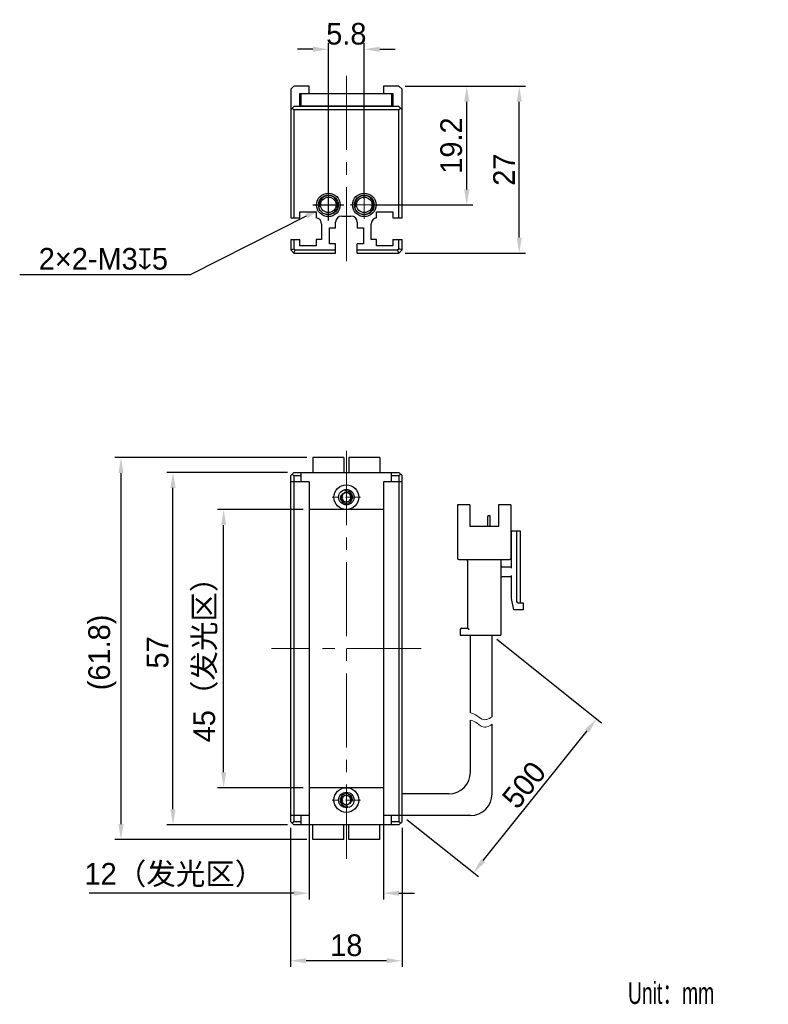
# Model space of a CAD drawing. Header units: millimetres. Extents: x 68 to 189, y 73 to 232.
import ezdxf

# ---------------------------------------------------------------- set-up
doc = ezdxf.new("R2010")
doc.units = ezdxf.units.MM
doc.header["$PDSIZE"] = -5
doc.linetypes.add('点画线', pattern=[18, 12, -2, 2, -2])
for name, color, linetype, lineweight in [('中心线层', 1, '点画线', 18), ('标注', 3, 'Continuous', 25), ('粗实线', 7, 'Continuous', 30), ('粗实线层', 7, 'Continuous', 35), ('细实线', 7, 'Continuous', 15)]:
    doc.layers.add(name, color=color, linetype=linetype, lineweight=lineweight)
doc.styles.add('标准', font='兰亭黑 GBK.TTF', dxfattribs={"width": 0.667})
doc.dimstyles.new('CST Standard', dxfattribs={"dimtxt": 3.5, "dimasz": 2.5, "dimexe": 1, "dimexo": 1, "dimgap": 0.6, "dimtad": 1, "dimtoh": 1, "dimdsep": 46, "dimtxsty": 'Standard', "dimcen": -2.5, "dimdle": 5, "dimadec": 0, "dimazin": 2, "dimtfac": 1, "dimtofl": 0, "dimtmove": 0, "dimatfit": 0, "dimfxl": 1, "dimtolj": 1, "dimarcsym": 0})

# ---------------------------------------------------------------- blocks, each defined once
blk = doc.blocks.new('*X1')
at = {"layer": 'Defpoints', "color": 0}
for p in [(129.63, 221.05), (140.6, 221.05), (124.03, 201.85)]:
    blk.add_point(p, dxfattribs=at)
at = {"layer": '标注', "color": 0, "linetype": 'Continuous', "lineweight": -2, "ltscale": 3}
for p, q in [((130.63, 221.05), (141.6, 221.05)), ((125.03, 201.85), (141.6, 201.85))]:
    blk.add_line(p, q, dxfattribs=at)
at = {"layer": '标注', "color": 9, "linetype": 'Continuous', "lineweight": -2, "ltscale": 3}
blk.add_line((140.6, 204.35), (140.6, 218.55), dxfattribs=at)
at = {"layer": '标注', "color": 9}
for points in [[(141.02, 218.55), (140.18, 218.55), (140.6, 221.05)], [(140.18, 204.35), (141.02, 204.35), (140.6, 201.85)]]:
    blk.add_solid(points, dxfattribs=at)
at = {"layer": '标注', "color": 7, "insert": (138.1, 211.45), "char_height": 3.5, "attachment_point": 5, "rotation": 90}
blk.add_mtext('\\A1;\\A1;{\\fFZLanTingHei-R-GBK|b0|i0|c134|p2;19.2}', dxfattribs=at)
blk = doc.blocks.new('*X2')
at = {"layer": 'Defpoints', "color": 0}
for p in [(124.03, 227.03), (118.23, 201.85), (124.03, 201.85)]:
    blk.add_point(p, dxfattribs=at)
at = {"layer": '标注', "color": 0, "linetype": 'Continuous', "lineweight": -2, "ltscale": 3}
for p, q in [((118.23, 202.85), (118.23, 228.03)), ((124.03, 202.85), (124.03, 228.03))]:
    blk.add_line(p, q, dxfattribs=at)
at = {"layer": '标注', "color": 9, "linetype": 'Continuous', "lineweight": -2, "ltscale": 3}
for p, q in [((115.73, 227.03), (113.23, 227.03)), ((126.53, 227.03), (129.03, 227.03))]:
    blk.add_line(p, q, dxfattribs=at)
at = {"layer": '标注', "color": 9}
for points in [[(115.73, 226.61), (115.73, 227.45), (118.23, 227.03)], [(126.53, 227.45), (126.53, 226.61), (124.03, 227.03)]]:
    blk.add_solid(points, dxfattribs=at)
at = {"layer": '标注', "color": 7, "insert": (121.13, 229.52), "char_height": 3.5, "attachment_point": 5}
blk.add_mtext('\\A1;\\A1;{\\fFZLanTingHei-R-GBK|b0|i0|c134|p2;5.8}', dxfattribs=at)
blk = doc.blocks.new('*X3')
at = {"layer": 'Defpoints', "color": 0}
for p in [(101.3, 152.56), (115.13, 152.56), (115.13, 107.56)]:
    blk.add_point(p, dxfattribs=at)
at = {"layer": '标注', "color": 0, "linetype": 'Continuous', "lineweight": -2, "ltscale": 3}
for p, q in [((114.13, 152.56), (100.3, 152.56)), ((114.13, 107.56), (100.3, 107.56))]:
    blk.add_line(p, q, dxfattribs=at)
at = {"layer": '标注', "color": 9, "linetype": 'Continuous', "lineweight": -2, "ltscale": 3}
blk.add_line((101.3, 110.06), (101.3, 150.06), dxfattribs=at)
at = {"layer": '标注', "color": 9}
for points in [[(101.72, 150.06), (100.89, 150.06), (101.3, 152.56)], [(100.89, 110.06), (101.72, 110.06), (101.3, 107.56)]]:
    blk.add_solid(points, dxfattribs=at)
at = {"layer": '标注', "color": 7, "insert": (98.38, 129.44), "char_height": 3.5, "attachment_point": 5, "rotation": 90}
blk.add_mtext('\\A1;\\A1;{\\fFZLanTingHei-R-GBK|b0|i0|c134|p2;45（发光区）}', dxfattribs=at)
blk = doc.blocks.new('*X4')
at = {"layer": 'Defpoints', "color": 0}
for p in [(93.11, 158.56), (112.63, 158.56), (112.63, 101.56)]:
    blk.add_point(p, dxfattribs=at)
at = {"layer": '标注', "color": 0, "linetype": 'Continuous', "lineweight": -2, "ltscale": 3}
for p, q in [((111.63, 158.56), (92.11, 158.56)), ((111.63, 101.56), (92.11, 101.56))]:
    blk.add_line(p, q, dxfattribs=at)
at = {"layer": '标注', "color": 9, "linetype": 'Continuous', "lineweight": -2, "ltscale": 3}
blk.add_line((93.11, 104.06), (93.11, 156.06), dxfattribs=at)
at = {"layer": '标注', "color": 9}
for points in [[(93.53, 156.06), (92.69, 156.06), (93.11, 158.56)], [(92.69, 104.06), (93.53, 104.06), (93.11, 101.56)]]:
    blk.add_solid(points, dxfattribs=at)
at = {"layer": '标注', "color": 7, "insert": (90.65, 129.44), "char_height": 3.5, "attachment_point": 5, "rotation": 90}
blk.add_mtext('\\A1;\\A1;{\\fFZLanTingHei-R-GBK|b0|i0|c134|p2;57}', dxfattribs=at)
blk = doc.blocks.new('*X5')
at = {"layer": 'Defpoints', "color": 0}
for p in [(115.13, 107.56), (127.13, 107.56), (115.13, 90.49)]:
    blk.add_point(p, dxfattribs=at)
at = {"layer": '标注', "color": 0, "linetype": 'Continuous', "lineweight": -2, "ltscale": 3}
for p, q in [((115.13, 106.56), (115.13, 89.49)), ((127.13, 106.56), (127.13, 89.49))]:
    blk.add_line(p, q, dxfattribs=at)
at = {"layer": '标注', "color": 9, "linetype": 'Continuous', "lineweight": -2, "ltscale": 3}
for p, q in [((112.63, 90.49), (79.56, 90.49)), ((129.63, 90.49), (132.13, 90.49))]:
    blk.add_line(p, q, dxfattribs=at)
at = {"layer": '标注', "color": 9}
for points in [[(112.63, 90.07), (112.63, 90.9), (115.13, 90.49)], [(129.63, 90.9), (129.63, 90.07), (127.13, 90.49)]]:
    blk.add_solid(points, dxfattribs=at)
at = {"layer": '标注', "color": 7, "insert": (93.35, 93.41), "char_height": 3.5, "attachment_point": 5}
blk.add_mtext('\\A1;\\A1;{\\fFZLanTingHei-R-GBK|b0|i0|c134|p2;12（发光区）}', dxfattribs=at)
blk = doc.blocks.new('*X6')
at = {"layer": 'Defpoints', "color": 0}
for p in [(112.13, 102.06), (130.13, 102.06), (112.13, 79.56)]:
    blk.add_point(p, dxfattribs=at)
at = {"layer": '标注', "color": 0, "linetype": 'Continuous', "lineweight": -2, "ltscale": 3}
for p, q in [((112.13, 101.06), (112.13, 78.56)), ((130.13, 101.06), (130.13, 78.56))]:
    blk.add_line(p, q, dxfattribs=at)
at = {"layer": '标注', "color": 9, "linetype": 'Continuous', "lineweight": -2, "ltscale": 3}
blk.add_line((127.63, 79.56), (114.63, 79.56), dxfattribs=at)
at = {"layer": '标注', "color": 9}
for points in [[(114.63, 79.98), (114.63, 79.15), (112.13, 79.56)], [(127.63, 79.15), (127.63, 79.98), (130.13, 79.56)]]:
    blk.add_solid(points, dxfattribs=at)
at = {"layer": '标注', "color": 7, "insert": (121.13, 82.05), "char_height": 3.5, "attachment_point": 5}
blk.add_mtext('\\A1;\\A1;{\\fFZLanTingHei-R-GBK|b0|i0|c134|p2;18}', dxfattribs=at)
blk = doc.blocks.new('*X7')
at = {"layer": 'Defpoints', "color": 0}
for p in [(84.71, 160.96), (115.73, 160.96), (115.73, 99.16)]:
    blk.add_point(p, dxfattribs=at)
at = {"layer": '标注', "color": 0, "linetype": 'Continuous', "lineweight": -2, "ltscale": 3}
for p, q in [((114.73, 160.96), (83.71, 160.96)), ((114.73, 99.16), (83.71, 99.16))]:
    blk.add_line(p, q, dxfattribs=at)
at = {"layer": '标注', "color": 9, "linetype": 'Continuous', "lineweight": -2, "ltscale": 3}
blk.add_line((84.71, 101.66), (84.71, 158.46), dxfattribs=at)
at = {"layer": '标注', "color": 9}
for points in [[(85.12, 158.46), (84.29, 158.46), (84.71, 160.96)], [(84.29, 101.66), (85.12, 101.66), (84.71, 99.16)]]:
    blk.add_solid(points, dxfattribs=at)
at = {"layer": '标注', "color": 7, "insert": (81.7, 129.44), "char_height": 3.5, "attachment_point": 5, "rotation": 90}
blk.add_mtext('\\A1;\\A1;{\\fFZLanTingHei-R-GBK|b0|i0|c134|p2;(61.8)}', dxfattribs=at)
blk = doc.blocks.new('*X8')
at = {"layer": 'Defpoints', "color": 0}
for p in [(119.57, 202.53), (116.9, 201.18)]:
    blk.add_point(p, dxfattribs=at)
at = {"layer": '标注', "color": 0, "linetype": 'Continuous', "ltscale": 3}
for p, q in [((118.23, 199.35), (118.23, 204.35)), ((115.73, 201.85), (120.73, 201.85))]:
    blk.add_line(p, q, dxfattribs=at)
at = {"layer": '标注', "color": 9, "linetype": 'Continuous', "lineweight": -2, "ltscale": 3}
for p in [(114.66, 200.05), (68.33, 190.61)]:
    blk.add_line(p, (95.99, 190.61), dxfattribs=at)
at = {"layer": '标注', "color": 9}
blk.add_solid([(114.85, 199.68), (114.48, 200.42), (116.9, 201.18)], dxfattribs=at)
at = {"layer": '标注', "color": 7, "insert": (81.86, 193.11), "char_height": 3.5, "attachment_point": 5}
blk.add_mtext('\\A1;\\A1;{\\fFZLanTingHei-R-GBK|b0|i0|c134|p2;2×2-M3\\fGDT|b1|i0|c0|p2;x\\fFZLanTingHei-R-GBK|b0|i0|c134|p2;5\\P}', dxfattribs=at)
blk = doc.blocks.new('*X9')
at = {"layer": 'Defpoints', "color": 0}
for p in [(144.69, 132.23), (161.6, 118.7), (130.13, 103.06)]:
    blk.add_point(p, dxfattribs=at)
at = {"layer": '标注', "color": 0, "linetype": 'Continuous', "lineweight": -2, "ltscale": 3}
for p, q in [((145.47, 131.6), (162.38, 118.07)), ((130.92, 102.44), (142.47, 93.19))]:
    blk.add_line(p, q, dxfattribs=at)
at = {"layer": '标注', "color": 9, "linetype": 'Continuous', "lineweight": -2, "ltscale": 3}
blk.add_line((143.26, 95.77), (160.04, 116.75), dxfattribs=at)
at = {"layer": '标注', "color": 9}
for points in [[(160.36, 116.49), (159.71, 117.01), (161.6, 118.7)], [(142.93, 96.03), (143.58, 95.51), (141.69, 93.81)]]:
    blk.add_solid(points, dxfattribs=at)
at = {"layer": '标注', "color": 7, "insert": (149.87, 108.01), "char_height": 3.5, "attachment_point": 5, "rotation": 51.3402}
blk.add_mtext('\\A1;{\\fFZLanTingHei-R-GBK|b0|i0|c134|p2;500}', dxfattribs=at)
blk = doc.blocks.new('*X10')
at = {"layer": 'Defpoints', "color": 0}
for p in [(129.63, 221.05), (149.09, 221.05), (129.63, 194.05)]:
    blk.add_point(p, dxfattribs=at)
at = {"layer": '标注', "color": 0, "linetype": 'Continuous', "lineweight": -2, "ltscale": 3}
for p, q in [((130.63, 221.05), (150.09, 221.05)), ((130.63, 194.05), (150.09, 194.05))]:
    blk.add_line(p, q, dxfattribs=at)
at = {"layer": '标注', "color": 9, "linetype": 'Continuous', "lineweight": -2, "ltscale": 3}
blk.add_line((149.09, 196.55), (149.09, 218.55), dxfattribs=at)
at = {"layer": '标注', "color": 9}
for points in [[(149.5, 218.55), (148.67, 218.55), (149.09, 221.05)], [(148.67, 196.55), (149.5, 196.55), (149.09, 194.05)]]:
    blk.add_solid(points, dxfattribs=at)
at = {"layer": '标注', "color": 7, "insert": (146.62, 207.55), "char_height": 3.5, "attachment_point": 5, "rotation": 90}
blk.add_mtext('\\A1;\\A1;{\\fFZLanTingHei-R-GBK|b0|i0|c134|p2;27}', dxfattribs=at)

msp = doc.modelspace()

# ---------------------------------------------------------------- linework, layer by layer
at = {"layer": '中心线层', "color": 0}
for p, q in [((121.134, 222.739), (121.134, 191.674)), ((118.234, 199.572), (118.234, 204.137)), ((124.034, 199.572), (124.034, 204.137)), ((120.517, 201.854), (115.952, 201.854)), ((120.517, 201.854), (116.784, 201.854)), ((126.317, 201.854), (121.752, 201.854)), ((126.317, 201.854), (122.584, 201.854)), ((121.134, 96.061), (121.134, 164.061)), ((133.254, 130.061), (109.014, 130.061))]:
    msp.add_line(p, q, dxfattribs=at)
at = {"layer": '中心线层', "color": 0, "ltscale": 0.2}
for p, q in [((121.134, 156.843), (121.134, 153.111)), ((123.417, 154.561), (118.852, 154.561)), ((121.134, 107.843), (121.134, 104.111)), ((123.417, 105.561), (118.852, 105.561))]:
    msp.add_line(p, q, dxfattribs=at)
at = {"layer": '中心线层', "color": 0, "ltscale": 0.05}
for p, q in [((121.134, 156.843), (121.134, 152.278)), ((121.134, 107.843), (121.134, 103.278))]:
    msp.add_line(p, q, dxfattribs=at)
at = {"layer": '粗实线', "color": 0, "ltscale": 3}
for p, q in [((112.634, 221.054), (112.134, 220.554)), ((112.134, 220.554), (112.134, 199.754)), ((115.134, 221.054), (112.634, 221.054)), ((113.634, 217.751), (113.634, 219.854)), ((113.634, 219.854), (128.634, 219.854)), ((113.834, 217.853), (113.834, 219.854)), ((115.134, 219.854), (115.134, 221.054)), ((127.134, 221.054), (127.134, 219.854)), ((129.634, 221.054), (127.134, 221.054)), ((128.434, 219.854), (128.434, 217.851)), ((128.634, 219.854), (128.634, 217.751)), ((130.134, 220.554), (129.634, 221.054)), ((130.134, 199.754), (130.134, 220.554)), ((112.634, 217.753), (112.134, 217.253)), ((112.384, 217.503), (112.634, 217.253)), ((129.634, 217.751), (112.634, 217.753)), ((112.634, 217.253), (112.634, 199.754)), ((129.634, 217.251), (112.634, 217.253)), ((128.434, 217.851), (113.834, 217.853)), ((130.134, 217.251), (129.634, 217.751)), ((129.884, 217.501), (129.634, 217.251)), ((129.634, 199.754), (129.634, 217.251)), ((113.634, 199.754), (113.634, 200.754)), ((113.634, 200.754), (116.234, 200.754)), ((116.234, 200.754), (116.234, 199.754)), ((126.034, 200.754), (128.634, 200.754)), ((126.034, 199.754), (126.034, 200.754)), ((128.634, 200.754), (128.634, 199.754)), ((112.134, 199.754), (113.634, 199.754)), ((120.384, 200.054), (121.884, 200.054)), ((128.634, 199.754), (130.134, 199.754)), ((117.134, 198.759), (117.134, 196.254)), ((118.384, 198.154), (119.384, 198.154)), ((118.384, 195.554), (118.384, 198.154)), ((119.384, 198.154), (119.384, 199.054)), ((122.884, 199.054), (122.884, 198.154)), ((122.884, 198.154), (123.884, 198.154)), ((123.884, 198.154), (123.884, 195.554)), ((125.134, 196.254), (125.134, 198.759)), ((112.134, 196.254), (113.634, 196.254)), ((112.134, 196.254), (112.134, 194.554)), ((112.634, 196.254), (112.634, 194.761)), ((113.634, 195.254), (113.634, 196.254)), ((117.134, 196.254), (116.234, 196.254)), ((116.234, 196.254), (116.234, 195.254)), ((126.034, 196.254), (125.134, 196.254)), ((126.034, 195.254), (126.034, 196.254)), ((128.634, 196.254), (130.134, 196.254)), ((128.634, 196.254), (128.634, 195.254)), ((129.634, 194.761), (129.634, 196.254)), ((130.134, 194.554), (130.134, 196.254)), ((112.134, 194.554), (112.634, 194.761)), ((112.134, 194.554), (112.634, 194.054)), ((112.634, 194.761), (112.841, 194.554)), ((112.634, 194.054), (112.841, 194.554)), ((112.841, 194.554), (119.384, 194.554)), ((116.234, 195.254), (113.634, 195.254)), ((119.384, 195.554), (118.384, 195.554)), ((119.384, 194.054), (119.384, 195.554)), ((123.884, 195.554), (122.884, 195.554)), ((122.884, 194.054), (122.884, 195.554)), ((122.884, 194.554), (129.427, 194.554)), ((128.634, 195.254), (126.034, 195.254)), ((129.427, 194.554), (129.634, 194.761)), ((129.634, 194.054), (129.427, 194.554)), ((130.134, 194.554), (129.634, 194.761)), ((129.634, 194.054), (130.134, 194.554)), ((112.634, 194.054), (119.384, 194.054)), ((122.884, 194.054), (129.634, 194.054)), ((115.734, 160.961), (115.734, 158.561)), ((120.734, 160.961), (115.734, 160.961)), ((120.734, 160.961), (120.734, 158.561)), ((121.534, 160.961), (121.534, 158.561)), ((126.534, 160.961), (121.534, 160.961)), ((126.534, 160.961), (126.534, 158.561)), ((112.134, 158.061), (112.634, 158.561)), ((112.384, 158.311), (112.634, 158.061)), ((112.634, 158.561), (129.634, 158.561)), ((112.634, 158.061), (113.834, 158.061)), ((113.834, 157.061), (113.834, 158.561)), ((128.434, 157.061), (128.434, 158.561)), ((128.434, 158.061), (129.634, 158.061)), ((130.134, 158.061), (129.634, 158.561)), ((129.634, 158.061), (129.884, 158.311)), ((129.634, 158.061), (129.634, 102.061)), ((130.134, 102.061), (130.134, 158.061)), ((115.134, 157.061), (112.134, 157.061)), ((127.134, 157.061), (127.134, 103.061)), ((130.134, 157.061), (127.134, 157.061)), ((141.073, 153.344), (139.09, 153.344)), ((139.09, 153.344), (139.09, 144.711)), ((141.073, 153.344), (141.073, 149.844)), ((147.723, 153.344), (145.74, 153.344)), ((145.74, 153.344), (145.74, 149.844)), ((147.723, 153.344), (147.723, 144.711)), ((127.134, 152.561), (115.134, 152.561)), ((143.989, 149.844), (143.989, 151.454)), ((144.281, 151.571), (144.106, 151.571)), ((144.398, 149.844), (144.398, 151.454)), ((145.74, 149.844), (141.073, 149.844)), ((147.723, 149.144), (149.24, 149.144)), ((147.84, 143.077), (147.84, 149.144)), ((148.656, 149.144), (148.656, 137.711)), ((149.24, 149.144), (149.24, 137.477)), ((147.84, 147.744), (147.723, 147.744)), ((139.323, 144.477), (147.49, 144.477)), ((140.723, 144.244), (140.723, 133.394)), ((146.09, 144.244), (146.09, 132.227)), ((146.323, 143.311), (147.84, 143.311)), ((147.84, 138.177), (147.84, 141.911)), ((147.84, 141.677), (146.323, 141.677)), ((148.19, 136.311), (147.84, 138.177)), ((148.89, 137.477), (149.706, 137.477)), ((149.706, 137.477), (149.706, 136.311)), ((149.706, 136.311), (148.19, 136.311)), ((139.556, 133.161), (139.556, 132.227)), ((139.79, 133.394), (140.723, 133.394)), ((141.19, 119.673), (141.19, 132.227)), ((144.69, 119.035), (144.69, 132.227)), ((141.19, 110.061), (141.19, 118.476)), ((144.69, 106.561), (144.69, 117.837)), ((127.134, 107.561), (115.134, 107.561)), ((137.69, 106.561), (130.134, 106.561)), ((115.134, 103.061), (112.134, 103.061)), ((112.634, 101.561), (112.134, 102.061)), ((112.634, 102.061), (112.384, 101.811)), ((113.834, 102.061), (112.634, 102.061)), ((113.834, 101.561), (113.834, 103.061)), ((130.134, 103.061), (127.134, 103.061)), ((128.434, 101.561), (128.434, 103.061)), ((129.634, 102.061), (128.434, 102.061)), ((130.134, 102.061), (129.634, 101.561)), ((129.884, 101.811), (129.634, 102.061)), ((141.19, 103.061), (130.134, 103.061)), ((129.634, 101.561), (112.634, 101.561)), ((115.734, 99.161), (115.734, 101.561)), ((120.734, 99.161), (120.734, 101.561)), ((121.534, 99.161), (121.534, 101.561)), ((126.534, 99.161), (126.534, 101.561)), ((120.734, 99.161), (115.734, 99.161)), ((126.534, 99.161), (121.534, 99.161))]:
    msp.add_line(p, q, dxfattribs=at)
at = {"layer": '粗实线', "color": 0, "linetype": 'Continuous'}
for p, q in [((112.134, 102.061), (112.134, 158.061)), ((112.634, 158.061), (112.634, 102.061)), ((115.134, 157.061), (115.134, 103.061))]:
    msp.add_line(p, q, dxfattribs=at)
at = {"layer": '粗实线', "color": 0}
msp.add_line((139.556, 132.227), (146.09, 132.227), dxfattribs=at)
at = {"layer": '粗实线', "color": 0, "ltscale": 3}
for centre, radius in [((118.234, 201.854), 1.9), ((118.234, 201.854), 1.6), ((118.234, 201.854), 1.25), ((124.034, 201.854), 1.9), ((124.034, 201.854), 1.6), ((124.034, 201.854), 1.25), ((121.135, 154.561), 2), ((121.134, 154.561), 1.25), ((121.134, 154.561), 0.8), ((121.134, 105.561), 2), ((121.134, 105.561), 1.25), ((121.134, 105.561), 0.8)]:
    msp.add_circle(centre, radius, dxfattribs=at)
for centre, radius, start, end in [((118.234, 201.854), 1.5, 255, 195), ((124.034, 201.854), 1.5, 255, 195), ((116.134, 198.759), 1, 0, 84.26083), ((120.384, 199.054), 1, 90, 180), ((121.884, 199.054), 1, 0, 90), ((126.134, 198.759), 1, 95.73917, 180), ((121.134, 154.561), 1, 165, 105), ((121.135, 154.561), 0.733, 25.93215, 154.21767), ((121.135, 154.561), 0.733, 205.78233, 334.06785), ((144.106, 151.454), 0.117, 90, 180), ((144.281, 151.454), 0.117, 0, 90), ((139.323, 144.711), 0.233, 180, 270), ((140.49, 144.244), 0.233, 0, 90), ((146.323, 144.244), 0.233, 90, 180), ((146.323, 143.544), 0.233, 180, 270), ((147.49, 144.711), 0.233, 270, 360), ((146.323, 141.444), 0.233, 90, 180), ((148.89, 137.711), 0.233, 180, 270), ((139.79, 133.161), 0.233, 90, 180), ((137.69, 110.061), 3.5, 270, 360), ((121.134, 105.561), 1, 345, 285), ((121.134, 105.561), 0.733, 25.78233, 154.06785), ((121.134, 105.561), 0.733, 205.93215, 334.21767), ((141.19, 106.561), 3.5, 270, 360)]:
    msp.add_arc(centre, radius, start, end, dxfattribs=at)
at = {"layer": '粗实线', "color": 0, "linetype": 'Continuous'}
for points, knots in [([(120.474, 154.88), (120.451, 154.831), (120.418, 154.725), (120.409, 154.615), (120.409, 154.561)], [0, 0, 0, 0, 438.5151705, 877.450419, 877.450419, 877.450419, 877.450419]), ([(120.409, 154.561), (120.409, 154.506), (120.418, 154.397), (120.451, 154.291), (120.474, 154.242)], [0, 0, 0, 0, 438.2274291, 876.0417357, 876.0417357, 876.0417357, 876.0417357]), ([(121.861, 154.561), (121.861, 154.616), (121.851, 154.726), (121.818, 154.832), (121.794, 154.882)], [0, 0, 0, 0, 440.4362946, 880.4481169, 880.4481169, 880.4481169, 880.4481169]), ([(121.794, 154.24), (121.818, 154.289), (121.851, 154.396), (121.861, 154.506), (121.861, 154.561)], [0, 0, 0, 0, 439.3079568, 879.0463014, 879.0463014, 879.0463014, 879.0463014]), ([(120.408, 105.561), (120.408, 105.506), (120.418, 105.396), (120.45, 105.289), (120.474, 105.24)], [0, 0, 0, 0, 354.5635268, 708.7853415, 708.7853415, 708.7853415, 708.7853415]), ([(121.86, 105.561), (121.86, 105.615), (121.85, 105.725), (121.818, 105.831), (121.794, 105.88)], [0, 0, 0, 0, 357.7551063, 715.1729523, 715.1729523, 715.1729523, 715.1729523])]:
    msp.add_open_spline(points, degree=3, knots=knots, dxfattribs=at)
at = {"layer": '粗实线', "color": 0, "ltscale": 3}
for points, knots in [([(140.723, 133.394), (140.726, 133.391), (140.737, 133.38), (140.759, 133.358), (140.79, 133.327), (140.828, 133.289), (140.87, 133.247), (140.913, 133.204), (140.942, 133.175), (140.956, 133.161)], [0, 0, 0, 0, 99.6962703, 353.253524, 705.7610077, 1121.5240237, 1575.6244796, 2047.1562609, 2515.3630919, 2515.3630919, 2515.3630919, 2515.3630919]), ([(120.474, 105.882), (120.45, 105.832), (120.418, 105.726), (120.408, 105.616), (120.408, 105.561)], [0, 0, 0, 0, 354.6536414, 709.6547353, 709.6547353, 709.6547353, 709.6547353]), ([(121.794, 105.242), (121.818, 105.291), (121.85, 105.397), (121.86, 105.506), (121.86, 105.561)], [0, 0, 0, 0, 356.9927488, 714.3274808, 714.3274808, 714.3274808, 714.3274808])]:
    msp.add_open_spline(points, degree=3, knots=knots, dxfattribs=at)
at = {"layer": '细实线', "color": 0, "ltscale": 3}
for points, knots in [([(141.19, 119.673), (141.468, 119.63), (142.108, 119.398), (143.21, 118.284), (144.131, 118.636), (144.69, 119.035)], [0, 0, 0, 0, 264.3060403, 622.7044869, 1148.5021686, 1148.5021686, 1148.5021686, 1148.5021686]), ([(141.19, 118.476), (141.468, 118.433), (142.108, 118.2), (143.21, 117.087), (144.131, 117.439), (144.69, 117.837)], [0, 0, 0, 0, 263.5484812, 620.9196792, 1145.2103095, 1145.2103095, 1145.2103095, 1145.2103095])]:
    msp.add_open_spline(points, degree=3, knots=knots, dxfattribs=at)

# ---------------------------------------------------------------- texts
at = {"layer": '粗实线层', "color": 0, "insert": (166.66, 76.076), "char_height": 3.5, "width": 61.91665, "attachment_point": 1, "style": '标准'}
msp.add_mtext('Unit：mm', dxfattribs=at)

# ---------------------------------------------------------------- dimensions: what is measured, and where the dimension line sits
at = {"layer": '标注', "color": 0, "ltscale": 3}
for base, p1, p2, override, picture, middle in [((124.034, 227.031), (118.234, 201.854), (124.034, 201.854), {"dimtxsty": 'Standard', "dimsah": 1, "dimclrd": 9, "dimclrt": 7, "dimtzin": 8}, '*X2', (121.134, 227.031)), ((115.134, 90.488), (127.134, 107.561), (115.134, 107.561), {"dimpost": '（发光区）', "dimtxsty": 'Standard', "dimsah": 1, "dimclrd": 9, "dimclrt": 7, "dimtzin": 8}, '*X5', (93.347, 90.488))]:
    dim = msp.add_linear_dim(base=base, p1=p1, p2=p2, text='\\A1;{\\fFZLanTingHei-R-GBK|b0|i0|c134|p2;<>}', dimstyle='CST Standard', override=override, dxfattribs=at)
    dim.commit()
    dim.dimension.update_dxf_attribs({"geometry": picture, "text_midpoint": middle, "dimtype": 160})
for base, p1, picture, middle in [((140.6, 221.054), (124.034, 201.854), '*X1', (138.103, 211.454)), ((149.087, 221.054), (129.634, 194.054), '*X10', (146.617, 207.554))]:
    dim = msp.add_linear_dim(base=base, p1=p1, p2=(129.634, 221.054), angle=90, text='\\A1;{\\fFZLanTingHei-R-GBK|b0|i0|c134|p2;<>}', dimstyle='CST Standard', override={"dimtxsty": 'Standard', "dimsah": 1, "dimclrd": 9, "dimclrt": 7, "dimtzin": 8}, dxfattribs=at)
    dim.commit()
    dim.dimension.update_dxf_attribs({"geometry": picture, "text_midpoint": middle})
dim = msp.add_diameter_dim_2p(p1=(119.573, 202.531), p2=(116.896, 201.177), text='\\A1;{\\fFZLanTingHei-R-GBK|b0|i0|c134|p2;2×2-M3\\fGDT|b1|i0|c0|p2;x\\fFZLanTingHei-R-GBK|b0|i0|c134|p2;5\\P}', dimstyle='CST Standard', override={"dimpost": '2×2-M<>{\\fcxgdtshp;b}5\\X(此处端板螺丝可根据需要拆装)', "dimtxsty": 'Standard', "dimsah": 1, "dimclrd": 9, "dimclrt": 7, "dimtzin": 8}, dxfattribs=at)
dim.commit()
dim.dimension.update_dxf_attribs({"geometry": '*X8', "text_midpoint": (81.862, 190.61), "dimtype": 163})
for base, p1, p2, angle, text, override, picture, middle in [((84.708, 160.961), (115.734, 99.161), (115.734, 160.961), 90, '\\A1;{\\fFZLanTingHei-R-GBK|b0|i0|c134|p2;<>}', {"dimpost": '(<>)', "dimtxsty": 'Standard', "dimsah": 1, "dimclrd": 9, "dimclrt": 7, "dimtzin": 8}, '*X7', (84.708, 129.44)), ((93.109, 158.561), (112.634, 101.561), (112.634, 158.561), 90, '\\A1;{\\fFZLanTingHei-R-GBK|b0|i0|c134|p2;<>}', {"dimtxsty": 'Standard', "dimsah": 1, "dimclrd": 9, "dimclrt": 7, "dimtzin": 8}, '*X4', (93.109, 129.44)), ((101.302, 152.561), (115.134, 107.561), (115.134, 152.561), 90, '\\A1;{\\fFZLanTingHei-R-GBK|b0|i0|c134|p2;<>}', {"dimpost": '（发光区）', "dimtxsty": 'Standard', "dimsah": 1, "dimclrd": 9, "dimclrt": 7, "dimtzin": 8}, '*X3', (101.302, 129.44)), ((161.601, 118.698), (130.134, 103.061), (144.69, 132.227), 51.34019, '{\\fFZLanTingHei-R-GBK|b0|i0|c134|p2;500}', {"dimtxsty": 'Standard', "dimsah": 1, "dimclrd": 9, "dimclrt": 7, "dimtzin": 0}, '*X9', (151.81, 106.46))]:
    dim = msp.add_linear_dim(base=base, p1=p1, p2=p2, angle=angle, text=text, dimstyle='CST Standard', override=override, dxfattribs=at)
    dim.commit()
    dim.dimension.update_dxf_attribs({"geometry": picture, "text_midpoint": middle, "dimtype": 160})
dim = msp.add_linear_dim(base=(112.134, 79.563), p1=(130.134, 102.061), p2=(112.134, 102.061), text='\\A1;{\\fFZLanTingHei-R-GBK|b0|i0|c134|p2;<>}', dimstyle='CST Standard', override={"dimtxsty": 'Standard', "dimsah": 1, "dimclrd": 9, "dimclrt": 7, "dimtzin": 8}, dxfattribs=at)
dim.commit()
dim.dimension.update_dxf_attribs({"geometry": '*X6', "text_midpoint": (121.134, 82.05)})

doc.saveas('drawing.dxf')
